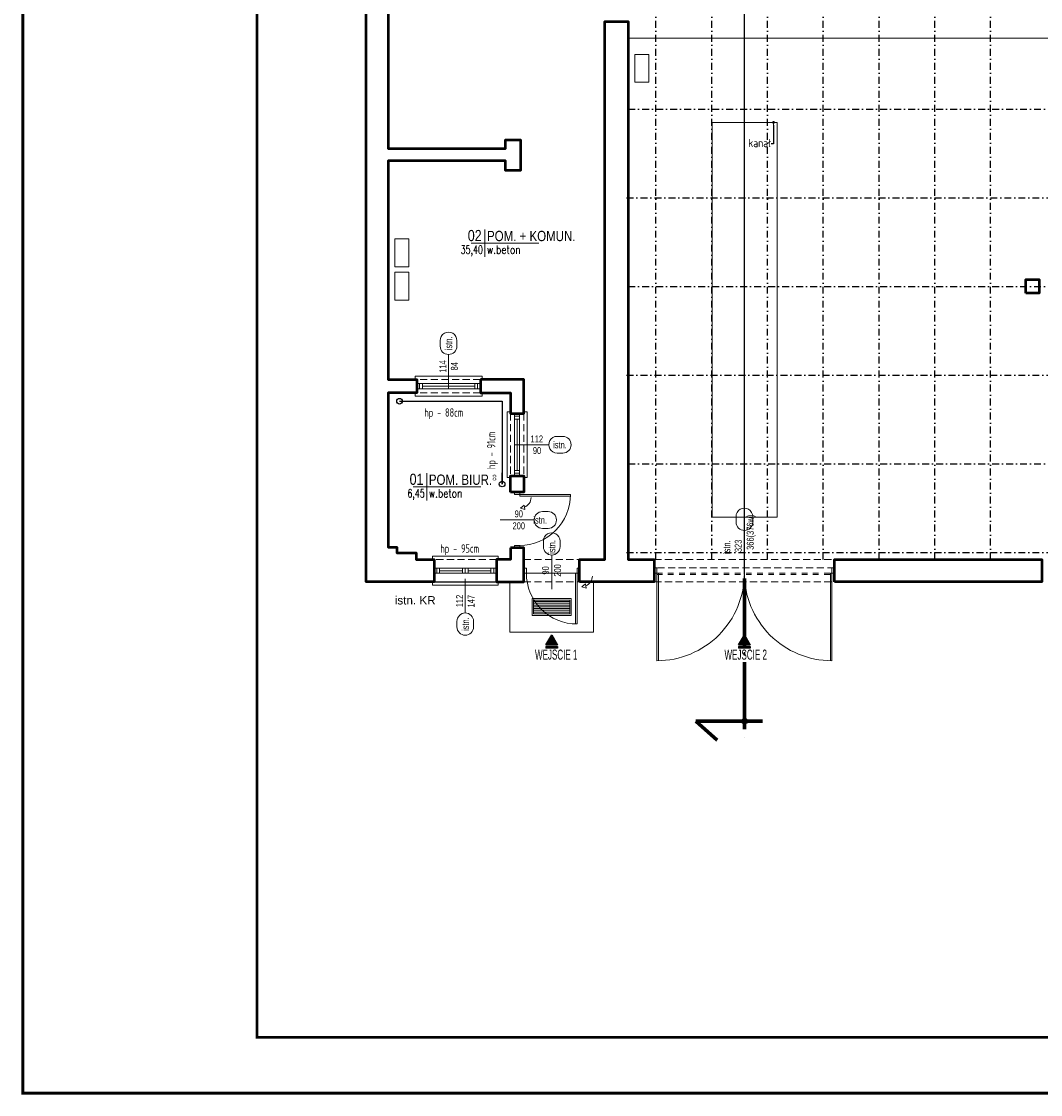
# Model space of a CAD drawing. Header units: centimetres. Extents: x -2715 to 104803, y -2927 to 32152.
# Tile 1 of 72: x 80598 to 82425, y -1408 to 516. Entities that reach past the tile are written whole.
import ezdxf
from ezdxf import colors
from ezdxf.entities.mleader import LeaderData, LeaderLine
from ezdxf.enums import TextEntityAlignment as Align
from ezdxf.lldxf.tags import DXFTag
from ezdxf.math import Vec2, Vec3

# ---------------------------------------------------------------- set-up
doc = ezdxf.new("R2010")
doc.units = ezdxf.units.CM
doc.header["$MEASUREMENT"] = 0
for name, pattern in [('ACAD_ISO04W100', [30, 24, -3, 0, -3]), ('ArcadiaLine12069523096232300848', [20, 10, -10]), ('DASHDOT2', [0.5, 0.25, -0.125, 0, -0.125]), ('HIDDENX2', [19.05, 12.7, -6.35])]:
    doc.linetypes.add(name, pattern=pattern)
for name, color, linetype, lineweight in [('0_TXT', 252, 'Continuous', 15), ('0_TXT niewidoczne', 252, 'Continuous', 15), ('1_ doors', 252, 'Continuous', 15), ('1_ hatch', 252, 'Continuous', 9), ('1_ projection', 252, 'HIDDENX2', 5), ('1_ przerywana  S_CONSTRUCTION', 252, 'DASHDOT2', 25), ('1_ view 1', 252, 'Continuous', 15), ('1_ view 2', 252, 'Continuous', 13), ('1_ wall STRUCT', 252, 'Continuous', 50), ('1_ windows', 252, 'Continuous', 15), ('1_doors description proj.', 252, 'Continuous', 15), ('2_ doors description proj.', 252, 'Continuous', 15), ('2_ windows description proj.', 252, 'Continuous', 15), ('3_ PPOŻ  opisy', 252, 'Continuous', 18), ('A_szpilki okna', 252, 'Continuous', 13), ('przekroj projektowany', 10, 'ACAD_ISO04W100', 70)]:
    doc.layers.add(name, color=color, linetype=linetype, lineweight=lineweight)
for name, color, linetype in [('1_ dach - osie', 252, 'DASHDOT'), ('3_KRATA_okno istn.', 252, 'ZIGZAG'), ('4_INST._co', 252, 'Continuous'), ('DIM', 7, 'Continuous')]:
    doc.layers.add(name, color=color, linetype=linetype)
doc.styles.add('BIKTS', font='bikromsw.shx', dxfattribs={"width": 0.85})
doc.styles.add('H_POM', font='ARIALN.TTF', dxfattribs={"width": 0.7, "height": 18})
doc.styles.add('TXT1', font='simplex.shx', dxfattribs={"width": 0.8})
doc.styles.add('TXT3', font='geniso.shx', dxfattribs={"width": 0.75})
doc.styles.add('TXT_D', font='arial.ttf')
doc.styles.add('TXT_M', font='romans.shx', dxfattribs={"width": 0.75, "oblique": 15})
doc.styles.add('TXT_S', font='romand.shx')
tags = doc.linetypes.add('DASHDOT', pattern=[20, 10, -5, 0, -5]).pattern_tags.tags
tags[10:11] = [DXFTag(74, 4), DXFTag(75, 0), DXFTag(340, '0'), DXFTag(46, 0.0), DXFTag(50, 0.0), DXFTag(44, 0.0), DXFTag(45, 0.0)]
tags[8:9] = [DXFTag(74, 4), DXFTag(75, 0), DXFTag(340, '0'), DXFTag(46, 0.0), DXFTag(50, 0.0), DXFTag(44, 0.0), DXFTag(45, 0.0)]
tags[6:7] = [DXFTag(74, 4), DXFTag(75, 0), DXFTag(340, '0'), DXFTag(46, 0.0), DXFTag(50, 0.0), DXFTag(44, 0.0), DXFTag(45, 0.0)]
tags[4:5] = [DXFTag(74, 4), DXFTag(75, 0), DXFTag(340, '0'), DXFTag(46, 0.0), DXFTag(50, 0.0), DXFTag(44, 0.0), DXFTag(45, 0.0)]
doc.linetypes.add('TRACKS', pattern='A,0.15,[130,IS_LineDef.shx,S=0.25,R=0,X=0,Y=0],0.15', length=0.3)
doc.linetypes.add('ZIGZAG', pattern='A,0.0001,-0.2,[131,IS_LineDef.shx,S=0.2,R=0,X=-0.2,Y=0],-0.4,[131,IS_LineDef.shx,S=0.2,R=180,X=0.2,Y=0],-0.2', length=0.8001)

# ---------------------------------------------------------------- blocks, each defined once
blk = doc.blocks.new('VFDGFHGF')
at = {"color": 7}
for points in [[(67888.9, -1370.5), (67891.9, -1370.5), (67891.9, -1364.5), (67773.9, -1364.5), (67773.9, -1367.5), (67773.9, -1370.5), (67776.9, -1370.5)], [(67888.9, -1410.5), (67891.9, -1410.5), (67891.9, -1416.5), (67773.9, -1416.5), (67773.9, -1416.5), (67773.9, -1410.5), (67776.9, -1410.5)]]:
    blk.add_lwpolyline(points, dxfattribs=at)
at = {"color": 253, "linetype": 'HIDDENX2'}
for points in [[(67888.9, -1370.5), (67776.9, -1370.5)], [(67888.9, -1410.5), (67776.9, -1410.5)]]:
    blk.add_lwpolyline(points, dxfattribs=at)
for points in [[(67781.9, -1395), (67776.9, -1395), (67776.9, -1386), (67781.9, -1386), (67781.9, -1395)], [(67827.9, -1386), (67781.9, -1386)], [(67786.9, -1395), (67781.9, -1395), (67781.9, -1386), (67786.9, -1386), (67786.9, -1395)], [(67827.9, -1395), (67781.9, -1395)], [(67827.9, -1390.5), (67786.9, -1390.5)], [(67832.9, -1395), (67827.9, -1395), (67827.9, -1386), (67832.9, -1386), (67832.9, -1395)], [(67837.9, -1395), (67832.9, -1395), (67832.9, -1386), (67837.9, -1386), (67837.9, -1395)], [(67883.9, -1386), (67837.9, -1386)], [(67878.9, -1390.5), (67837.9, -1390.5)], [(67883.9, -1395), (67837.9, -1395)], [(67883.9, -1395), (67878.9, -1395), (67878.9, -1386), (67883.9, -1386), (67883.9, -1395)], [(67888.9, -1395), (67883.9, -1395), (67883.9, -1386), (67888.9, -1386), (67888.9, -1395)]]:
    blk.add_lwpolyline(points)
blk = doc.blocks.new('IKUKIUOLIU')
at = {"color": 7}
for points in [[(114, 0), (117, 0), (117, 6), (-3, 6), (-3, 3), (-3, 0), (0, 0)], [(114, -24), (117, -24), (117, -30), (-3, -30), (-3, -27), (-3, -24), (0, -24)]]:
    blk.add_lwpolyline(points, dxfattribs=at)
at = {"color": 253, "linetype": 'HIDDENX2'}
for points in [[(114, 0), (0, 0)], [(114, -24), (0, -24)]]:
    blk.add_lwpolyline(points, dxfattribs=at)
for points in [[(5, -7.5), (0, -7.5), (0, -16.5), (5, -16.5), (5, -7.5)], [(52, -7.5), (5, -7.5)], [(10, -7.5), (5, -7.5), (5, -16.5), (10, -16.5), (10, -7.5)], [(52, -16.5), (5, -16.5)], [(57, -12), (10, -12)], [(109, -7.5), (52, -7.5)], [(109, -16.5), (52, -16.5)], [(104, -12), (57, -12)], [(109, -7.5), (104, -7.5), (104, -16.5), (109, -16.5), (109, -7.5)], [(114, -7.5), (109, -7.5), (109, -16.5), (114, -16.5), (114, -7.5)]]:
    blk.add_lwpolyline(points)
blk = doc.blocks.new('HGFJNHGJHGJ')
at = {"color": 7}
for points in [[(0, 0), (0, 3), (-6, 3), (-6, -115), (-3, -115), (0, -115), (0, -112)], [(24, 0), (24, 3), (30, 3), (30, -115), (27, -115), (24, -115), (24, -112)]]:
    blk.add_lwpolyline(points, dxfattribs=at)
for points in [[(7.5, 0), (7.5, -5), (16.5, -5), (16.5, 0), (7.5, 0)], [(7.5, -5), (7.5, -51)], [(7.5, -5), (7.5, -10), (16.5, -10), (16.5, -5), (7.5, -5)], [(12, -10), (12, -51)], [(16.5, -5), (16.5, -51)], [(7.5, -51), (7.5, -107)], [(12, -51), (12, -102)], [(16.5, -51), (16.5, -107)], [(7.5, -102), (7.5, -107), (16.5, -107), (16.5, -102), (7.5, -102)], [(7.5, -107), (7.5, -112), (16.5, -112), (16.5, -107), (7.5, -107)]]:
    blk.add_lwpolyline(points)
at = {"color": 253, "linetype": 'HIDDENX2'}
for points in [[(24, 0), (24, -112)], [(0, 0), (0, -112)]]:
    blk.add_lwpolyline(points, dxfattribs=at)
blk = doc.blocks.new('A$C772F0A73')
for p, q in [((0, 0), (0, -4.5)), ((9.1, -4.5), (9.1, 0)), ((0, -4.5), (-90.9, -4.5)), ((0, -7.3), (-90.9, -7.3)), ((0, -4.5), (9.1, -4.5)), ((0, -95.5), (0, -100)), ((9.1, -95.5), (0, -95.5)), ((9.1, -100), (9.1, -95.5))]:
    blk.add_line(p, q)
for points in [[(0, 0), (9.1, 0), (9.1, -4.5), (0, -4.5)], [(0, -95.5), (9.1, -95.5), (9.1, -100), (0, -100)]]:
    blk.add_lwpolyline(points, close=True)
for points in [[(0, -4.5), (0, -7.3)], [(3.2, -50), (4.2, -50)]]:
    blk.add_lwpolyline(points)
at = {"extrusion": (0, 0, -1)}
blk.add_ellipse((0, -4.5), major_axis=(64.3, 64.3), ratio=0.999944, start_param=2.356194, end_param=3.926991, dxfattribs=at)
blk = doc.blocks.new('strzałka samozamykacz')
for p, q in [((-12.6, 13.8), (-11, 21.5)), ((-19.1, 19.1), (-12.6, 13.8))]:
    blk.add_line(p, q)
blk.add_lwpolyline([(-19.1, 19.1), (-11, 21.5)])
blk.add_arc((-19.1, 0), 19.1, 0, 67.4994)
blk = doc.blocks.new('Spilka_okno_pod')
blk.add_line((0, -61.1), (0, 0))
blk.add_lwpolyline([(15, -76.1, 1), (-15, -76.1), (-15, -86.1, 1), (15, -86.1)], format="xyb", close=True)
at = {"style": 'BIKTS', "width": 0.8}
blk.add_attdef('SZEROK', text='', height=8, rotation=90, dxfattribs=at).set_placement((-4.4, -33.5), align=Align.CENTER)
blk.add_attdef('WYSOK', text='', height=8, rotation=90, dxfattribs=at).set_placement((4.7, -33.5), align=Align.TOP_CENTER)
blk.add_attdef('OZN', text='', height=8, rotation=90, dxfattribs=at).set_placement((0, -81.1), align=Align.MIDDLE)
blk = doc.blocks.new('fdgfdhgfhgj')
at = {"linetype": 'TRACKS', "ltscale": 10}
blk.add_lwpolyline([(-0.1, 0), (183.9, 0), (183.9, -148.5)], dxfattribs=at)
blk.add_lwpolyline([(183.9, -148.5), (183.9, -128.5)])
for centre in [(-0.1, 0), (183.9, -148.5)]:
    blk.add_circle(centre, 5)
at = {"style": 'BIKTS', "width": 0.8}
blk.add_attdef('W', text='', height=8, rotation=90, dxfattribs=at).set_placement((165.3, -136.9), align=Align.TOP_CENTER)
blk = doc.blocks.new('bgfnbhgnmbmnbmv')
for p, q in [((-157, 0), (-161.5, 0)), ((-157, 0), (-157, -157.2)), ((-154.2, 0), (-154.2, -157.2)), ((154.2, 0), (154.2, -157.2)), ((157, 0), (157, 9.1)), ((157, 9.1), (161.5, 9.1)), ((157, 0), (157, -157.2))]:
    blk.add_line(p, q)
for points in [[(-157, 0), (-157, 9.1), (-161.5, 9.1), (-161.5, 0)], [(161.5, 0), (161.5, 9.1), (157, 9.1), (157, 0)]]:
    blk.add_lwpolyline(points, close=True)
for points in [[(-154.2, 0), (-157, 0)], [(157, 0), (154.2, 0)], [(157, 0), (154.2, 0)]]:
    blk.add_lwpolyline(points)
at = {"linetype": 'ArcadiaLine12069523096232300848'}
for points in [[(-157, 0), (154.2, 0)], [(-157, -2.7), (154.2, -2.7)]]:
    blk.add_lwpolyline(points, dxfattribs=at)
for centre, start, end in [((-156.8, -0.4), 269.9445, 0.1515), ((156.8, -0.4), 179.8485, 270.0555)]:
    blk.add_arc(centre, 156.8, start, end)
blk = doc.blocks.new('gfdhgfdhgfhg')
at = {"layer": '1_ hatch'}
h = blk.add_hatch(dxfattribs=at)
h.set_pattern_fill('ANSI31', color=256, scale=25, angle=315)
h.set_pattern_definition([(360, (-67.5, -2.5), (8e-16, 3.125), [])])
h.paths.add_polyline_path([(-67.5, -27.5), (-2.5, -27.5), (-2.5, -2.5), (-67.5, -2.5)])
at = {"layer": '1_ view 2'}
for points in [[(-70, -30), (0, -30), (0, 0), (-70, 0)], [(-67.5, -27.5), (-2.5, -27.5), (-2.5, -2.5), (-67.5, -2.5)]]:
    blk.add_lwpolyline(points, close=True, dxfattribs=at)
blk = doc.blocks.new('GFHFGHGF')
at = {"linetype": 'Continuous'}
blk.add_hatch(color=256, dxfattribs=at).paths.add_polyline_path([(-10.4, -18), (0, 0), (10.4, -18)])
at = {"linetype": 'Continuous', "true_color": 0xc7c8ca}
for points in [[(-10.4, -18), (0, 0), (10.4, -18)], [(10.4, -23.9), (10.4, -21), (-10.4, -21), (-10.4, -23.9)]]:
    blk.add_hatch(color=9, dxfattribs=at).paths.add_polyline_path(points)
for p, q in [((10.4, -21), (-10.4, -21)), ((-10.4, -21), (-10.4, -23.9)), ((10.4, -23.9), (-10.4, -23.9)), ((10.4, -21), (10.4, -23.9))]:
    blk.add_line(p, q)
at = {"linetype": 'Continuous'}
blk.add_lwpolyline([(-10.4, -18), (0, 0), (10.4, -18)], close=True, dxfattribs=at)
blk.add_lwpolyline([(-10.4, -18), (0, 0), (10.4, -18)], close=True)
at = {"insert": (-30, -26.4), "char_height": 18, "width": 79.676, "attachment_point": 1, "style": 'H_POM'}
blk.add_mtext('WEJŚCIE 1', dxfattribs=at)
blk = doc.blocks.new('MET')
at = {"layer": '0_TXT niewidoczne'}
for p, q in [((0, -20), (0, 20)), ((-20, 0), (78.7, 0))]:
    blk.add_line(p, q, dxfattribs=at)
at = {"style": 'TXT_D', "width": 0.8, "flags": 4}
blk.add_attdef('NUMER', text='', height=15, dxfattribs=at).set_placement((-6.7, 3.8), align=Align.RIGHT)
blk.add_attdef('NAZWA', (4.1, 3.8), '', height=15, dxfattribs=at)
at = {"layer": '0_TXT niewidoczne', "style": 'TXT_M', "width": 0.8, "flags": 4}
blk.add_attdef('M2', text='', height=12, dxfattribs=at).set_placement((-6.1, -15.4), align=Align.RIGHT)
blk.add_attdef('POSADZKA', (4.1, -15.4), '', height=12, dxfattribs=at)
blk = doc.blocks.new('_DOT')
at = {"color": 0, "linetype": 'ByBlock'}
blk.add_line((-0.5, 0), (-1, 0), dxfattribs=at)
at = {"color": 0, "linetype": 'ByBlock', "const_width": 0.5}
blk.add_lwpolyline([(-0.25, 0, 1), (0.25, 0, 1)], format="xyb", close=True, dxfattribs=at)

msp = doc.modelspace()

# ---------------------------------------------------------------- hatches: boundary and pattern name
at = {"linetype": 'Continuous'}
msp.add_hatch(color=256, dxfattribs=at).paths.add_polyline_path([(81883.65, -602.08), (81894.05, -584.07), (81904.44, -602.08)])
at = {"linetype": 'Continuous', "true_color": 0xc7c8ca}
for points in [[(81883.65, -602.08), (81894.05, -584.07), (81904.44, -602.08)], [(81904.44, -607.96), (81904.44, -605.02), (81883.65, -605.02), (81883.65, -607.96)]]:
    msp.add_hatch(color=9, dxfattribs=at).paths.add_polyline_path(points)

# ---------------------------------------------------------------- linework, layer by layer
for p, q in [((81904.44, -605.02), (81883.65, -605.02)), ((81883.65, -605.02), (81883.65, -607.96)), ((81904.44, -607.96), (81883.65, -607.96)), ((81904.44, -605.02), (81904.44, -607.96))]:
    msp.add_line(p, q)
at = {"linetype": 'Continuous'}
msp.add_lwpolyline([(81883.65, -602.08), (81894.05, -584.07), (81904.44, -602.08)], close=True, dxfattribs=at)
msp.add_lwpolyline([(81883.65, -602.08), (81894.05, -584.07), (81904.44, -602.08)], close=True)
at = {"layer": '1_ dach - osie'}
msp.add_line((81894.55, -475.89), (81894.55, 1278.8), dxfattribs=at)
at = {"layer": '1_ projection'}
for points in [[(81498.55, -449.07), (81598.55, -449.07)], [(81732.55, -449.07), (82055.55, -449.07)], [(82055.55, -464.07), (81732.55, -464.07)], [(81498.55, -489.07), (81598.55, -489.07)], [(81732.55, -489.07), (82055.55, -489.07)]]:
    msp.add_lwpolyline(points, dxfattribs=at)
at = {"layer": '1_ przerywana  S_CONSTRUCTION', "ltscale": 50}
for points in [[(81735.55, -449.07), (81735.55, 681.93)], [(81835.55, -449.07), (81835.55, 681.93)], [(81935.55, -449.07), (81935.55, 681.93)], [(82035.55, -449.07), (82035.55, 681.93)], [(82135.55, -449.07), (82135.55, 681.93)], [(82235.55, -449.07), (82235.55, 681.93)], [(82335.55, -449.07), (82335.55, 681.93)], [(81682.55, 199.93), (84183.55, 199.93)], [(81685.55, 40.93), (84183.55, 40.93)], [(81682.55, -118.07), (84183.55, -118.07)], [(81685.55, -277.07), (84183.55, -277.07)], [(81682.55, -436.07), (84183.55, -436.07)]]:
    msp.add_lwpolyline(points, dxfattribs=at)
at = {"layer": '1_ przerywana  S_CONSTRUCTION', "color": 120, "ltscale": 50, "true_color": 0x00ffbf}
msp.add_lwpolyline([(81685.55, 358.93), (84183.55, 358.93)], dxfattribs=at)
at = {"layer": '1_ view 1'}
for points in [[(81685.55, 485.93), (84183.55, 485.93)], [(81836.55, 334.93), (81952.55, 334.93), (81952.55, -373.07), (81836.55, -373.07), (81836.55, 334.93)], [(81473.55, -489.07), (81473.55, -489.07), (81473.55, -579.07), (81598.55, -579.07), (81623.55, -579.07), (81623.55, -489.07)]]:
    msp.add_lwpolyline(points, dxfattribs=at)
at = {"layer": '1_ view 2'}
msp.add_lwpolyline([(81498.55, -473.62), (81598.55, -473.62)], dxfattribs=at)
at = {"layer": '1_ wall STRUCT'}
for points in [[(81255.55, 681.93), (81255.55, 287.93), (81465.55, 287.93), (81465.55, 303.93), (81492.55, 303.93), (81492.55, 248.93), (81465.55, 248.93), (81465.55, 265.93), (81255.55, 265.93), (81255.55, -126.07), (81306.55, -126.07), (81306.55, -150.07), (81255.55, -150.07), (81255.55, -427.07), (81270.55, -427.07), (81270.55, -437.07), (81305.55, -437.07), (81305.55, -449.07), (81305.55, -449.07), (81337.55, -449.07), (81337.55, -489.07), (81215.55, -489.07), (81215.55, 1206.93)], [(81598.55, -489.07), (81598.55, -449.07), (81643.55, -449.07), (81643.55, 515.93), (81685.55, 515.93), (81685.55, -449.07), (81732.55, -449.07), (81732.55, -489.07), (81598.55, -489.07)], [(82398.55, 28.93), (82398.55, 52.93), (82422.55, 52.93), (82422.55, 28.93), (82398.55, 28.93)], [(81420.55, -126.07), (81420.55, -150.07), (81474.55, -150.07), (81474.55, -187.07), (81498.55, -187.07), (81498.55, -126.07), (81420.55, -126.07)], [(81474.55, -328.07), (81474.55, -299.07), (81498.55, -299.07), (81498.55, -328.07), (81474.55, -328.07)], [(81474.55, -428.07), (81474.55, -449.07), (81449.55, -449.07), (81449.55, -489.07), (81498.55, -489.07), (81498.55, -449.07), (81498.55, -428.07), (81474.55, -428.07)], [(82055.55, -489.07), (82055.55, -449.07), (82427.71, -449.07), (82427.71, -489.07), (82055.55, -489.07)]]:
    msp.add_lwpolyline(points, dxfattribs=at)
at = {"layer": '3_ PPOŻ  opisy', "linetype": 'Continuous', "lineweight": 20, "ltscale": 3}
for points in [[(81697.46, 406.98), (81697.46, 456.98), (81722.46, 456.98), (81722.46, 406.98), (81697.46, 406.98)], [(81267.37, 76.17), (81267.37, 126.17), (81292.37, 126.17), (81292.37, 76.17), (81267.37, 76.17)], [(81267.37, 16.17), (81267.37, 66.17), (81292.37, 66.17), (81292.37, 16.17), (81267.37, 16.17)]]:
    msp.add_lwpolyline(points, dxfattribs=at)
at = {"layer": '3_KRATA_okno istn.', "linetype": 'ZIGZAG', "ltscale": 15}
msp.add_lwpolyline([(81337.55, -489.07), (81449.55, -489.07)], dxfattribs=at)
at = {"layer": 'DIM'}
msp.add_circle((81894.55, -738.61), 5, dxfattribs=at)
msp.add_circle((81894.55, -738.61), 5, dxfattribs=at)
at = {"layer": 'przekroj projektowany', "ltscale": 5}
for p, q in [((81894.55, -482.87), (81894.55, -772.58)), ((81926.79, -738.61), (81806.7, -738.61)), ((81806.7, -738.61), (81845.19, -772.93))]:
    msp.add_line(p, q, dxfattribs=at)

# ---------------------------------------------------------------- block references
msp.add_blockref('GFHFGHGF', (81548.55, -584.07))
at = {"layer": '0_TXT'}
ref = msp.add_blockref('MET', (81428.85, 118.31), dxfattribs=dict(at, xscale=1.23, yscale=1.23, zscale=1.23, rotation=359.9999999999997))
ref.add_attrib('NUMER', '02', dxfattribs={"layer": '0', "height": 20, "style": 'TXT_D', "width": 0.8, "flags": 4}).set_placement((81422.89, 122), align=Align.RIGHT)
ref.add_attrib('NAZWA', 'POM. + KOMUN.', (81432.54, 122), dxfattribs={"layer": '0', "height": 18.45, "style": 'TXT_D', "width": 0.8, "flags": 4})
ref.add_attrib('M2', '35,40', dxfattribs={"layer": '0', "height": 14.76, "style": 'TXT_S', "width": 0.7, "flags": 4}).set_placement((81425.16, 99.42), align=Align.RIGHT)
ref.add_attrib('POSADZKA', 'w.beton', (81432.54, 99.42), dxfattribs={"layer": '0', "height": 14.76, "style": 'TXT_S', "width": 0.8, "flags": 4})
ref = msp.add_blockref('MET', (81324.54, -318.7), dxfattribs=dict(at, xscale=1.23, yscale=1.23, zscale=1.23, rotation=359.9999999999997))
ref.add_attrib('NUMER', '01', dxfattribs={"layer": '0', "height": 20, "style": 'TXT_D', "width": 0.8, "flags": 4}).set_placement((81318.57, -315.01), align=Align.RIGHT)
ref.add_attrib('NAZWA', 'POM. BIUR. ', (81328.23, -315.01), dxfattribs={"layer": '0', "height": 18.45, "style": 'TXT_D', "width": 0.8, "flags": 4})
ref.add_attrib('M2', '6,45', dxfattribs={"layer": '0', "height": 14.76, "style": 'TXT_S', "width": 0.7, "flags": 4}).set_placement((81320.85, -337.59), align=Align.RIGHT)
ref.add_attrib('POSADZKA', 'w.beton', (81328.23, -337.59), dxfattribs={"layer": '0', "height": 14.76, "style": 'TXT_S', "width": 0.8, "flags": 4})
at = {"layer": '1_ doors', "xscale": -1}
msp.add_blockref('A$C772F0A73', (81491.09, -328.07), dxfattribs=at)
for name, p, rotation in [('strzałka samozamykacz', (81511.48, -337.62), 180), ('A$C772F0A73', (81598.55, -473.62), 270), ('strzałka samozamykacz', (81621.48, -478.62), 180)]:
    msp.add_blockref(name, p, dxfattribs=dict(at, rotation=rotation))
at = {"layer": '1_ doors'}
msp.add_blockref('bgfnbhgnmbmnbmv', (81894.05, -473.16), dxfattribs=at)
at = {"layer": '1_ view 2'}
msp.add_blockref('gfdhgfdhgfhg', (81583.55, -519.07), dxfattribs=at)
at = {"layer": '1_ windows'}
for name, p in [('IKUKIUOLIU', (81306.55, -126.07)), ('HGFJNHGJHGJ', (81474.55, -187.07)), ('VFDGFHGF', (13560.66, 921.42))]:
    msp.add_blockref(name, p, dxfattribs=at)
at = {"layer": '1_doors description proj.'}
ref = msp.add_blockref('Spilka_okno_pod', (81456.01, -378.07), dxfattribs=dict(at, rotation=89.99999999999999))
ref.add_attrib('WYSOK', '200', dxfattribs={"layer": 'A_szpilki okna', "color": 7, "height": 12.5, "rotation": 359.99999, "style": 'BIKTS', "width": 0.8}).set_placement((81489.49, -382.32), align=Align.TOP_CENTER)
ref.add_attrib('SZEROK', '90', dxfattribs={"layer": 'A_szpilki okna', "color": 7, "height": 12.5, "rotation": 359.99999, "style": 'BIKTS', "width": 0.8}).set_placement((81489.49, -373.32), align=Align.CENTER)
ref.add_attrib('OZN', 'istn.', dxfattribs={"layer": 'A_szpilki okna', "color": 7, "height": 12.5, "rotation": 359.99999, "style": 'BIKTS', "width": 0.8}).set_placement((81527.84, -378.07), align=Align.MIDDLE)
ref = msp.add_blockref('Spilka_okno_pod', (81894.05, -457.98), dxfattribs=dict(at, rotation=179.9999999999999))
ref.add_attrib('WYSOK', '366(376w)', dxfattribs={"layer": 'A_szpilki okna', "color": 7, "height": 12.5, "rotation": 89.99999, "style": 'BIKTS', "width": 0.8}).set_placement((81898.3, -400), align=Align.TOP_CENTER)
ref.add_attrib('SZEROK', '323', dxfattribs={"layer": 'A_szpilki okna', "color": 7, "height": 12.5, "rotation": 89.99999, "style": 'BIKTS', "width": 0.8}).set_placement((81889.3, -424.5), align=Align.CENTER)
ref.add_attrib('OZN', 'istn.', dxfattribs={"layer": 'A_szpilki okna', "color": 7, "height": 12.5, "rotation": 89.99999, "style": 'BIKTS', "width": 0.8}).set_placement((81862.11, -426.84), align=Align.MIDDLE)
ref = msp.add_blockref('Spilka_okno_pod', (81548.55, -501.99), dxfattribs=dict(at, rotation=179.9999999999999))
ref.add_attrib('WYSOK', '200', dxfattribs={"layer": 'A_szpilki okna', "color": 7, "height": 12.5, "rotation": 89.99999, "style": 'BIKTS', "width": 0.8}).set_placement((81552.8, -468.51), align=Align.TOP_CENTER)
ref.add_attrib('SZEROK', '90', dxfattribs={"layer": 'A_szpilki okna', "color": 7, "height": 12.5, "rotation": 89.99999, "style": 'BIKTS', "width": 0.8}).set_placement((81543.8, -468.51), align=Align.CENTER)
ref.add_attrib('OZN', 'istn.', dxfattribs={"layer": 'A_szpilki okna', "color": 7, "height": 12.5, "rotation": 89.99999, "style": 'BIKTS', "width": 0.8}).set_placement((81548.55, -426.47), align=Align.MIDDLE)
at = {"layer": '2_ windows description proj.'}
ref = msp.add_blockref('Spilka_okno_pod', (81363.55, -142.36), dxfattribs=dict(at, rotation=179.9999366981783))
ref.add_attrib('WYSOK', '84', dxfattribs={"layer": 'A_szpilki okna', "color": 7, "height": 12.5, "rotation": 89.99994, "style": 'BIKTS', "width": 0.8}).set_placement((81367.74, -102.4), align=Align.TOP_CENTER)
ref.add_attrib('SZEROK', '114', dxfattribs={"layer": 'A_szpilki okna', "color": 7, "height": 12.5, "rotation": 89.99994, "style": 'BIKTS', "width": 0.8}).set_placement((81359.49, -102.79), align=Align.CENTER)
ref.add_attrib('OZN', 'istn.', dxfattribs={"layer": 'A_szpilki okna', "color": 7, "height": 12.5, "rotation": 89.99994, "style": 'BIKTS', "width": 0.8}).set_placement((81363.55, -61.29), align=Align.MIDDLE)
ref = msp.add_blockref('Spilka_okno_pod', (81482.25, -243.07), dxfattribs=dict(at, rotation=89.99990261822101))
ref.add_attrib('WYSOK', '90', dxfattribs={"layer": 'A_szpilki okna', "color": 7, "height": 12.5, "rotation": 359.9999, "style": 'BIKTS', "width": 0.8}).set_placement((81522.21, -247.27), align=Align.TOP_CENTER)
ref.add_attrib('SZEROK', '112', dxfattribs={"layer": 'A_szpilki okna', "color": 7, "height": 12.5, "rotation": 359.9999, "style": 'BIKTS', "width": 0.8}).set_placement((81521.83, -239.02), align=Align.CENTER)
ref.add_attrib('OZN', 'istn.', dxfattribs={"layer": 'A_szpilki okna', "color": 7, "height": 12.5, "rotation": 359.9999, "style": 'BIKTS', "width": 0.8}).set_placement((81563.33, -243.07), align=Align.MIDDLE)
ref = msp.add_blockref('Spilka_okno_pod', (81393.55, -483.71), dxfattribs=dict(at, xscale=-1))
ref.add_attrib('WYSOK', '147', dxfattribs={"layer": 'A_szpilki okna', "color": 7, "height": 12.5, "rotation": 90, "style": 'BIKTS', "width": 0.8}).set_placement((81397.74, -523.67), align=Align.TOP_CENTER)
ref.add_attrib('SZEROK', '112', dxfattribs={"layer": 'A_szpilki okna', "color": 7, "height": 12.5, "rotation": 90, "style": 'BIKTS', "width": 0.8}).set_placement((81389.49, -523.29), align=Align.CENTER)
ref.add_attrib('OZN', 'istn.', dxfattribs={"layer": 'A_szpilki okna', "color": 7, "height": 12.5, "rotation": 90, "style": 'BIKTS', "width": 0.8}).set_placement((81393.55, -564.78), align=Align.MIDDLE)
at = {"layer": '4_INST._co'}
msp.add_blockref('fdgfdhgfhgj', (81275.68, -165.07), dxfattribs=at).add_auto_attribs({'W': 'co'})

# ---------------------------------------------------------------- texts
at = {"insert": (81858.35, -610.47), "char_height": 18, "width": 79.6756, "attachment_point": 1, "style": 'H_POM'}
msp.add_mtext('WEJŚCIE 2', dxfattribs=at)
at = {"layer": '0_TXT', "insert": (81267.06, -514.53), "char_height": 15, "width": 75.0214, "attachment_point": 1, "style": 'TXT_D', "bg_fill": 3, "box_fill_scale": 1, "bg_fill_color": 256, "bg_fill_transparency": 0}
msp.add_mtext('istn. KR', dxfattribs=at)
at = {"layer": '2_ doors description proj.', "char_height": 15, "attachment_point": 7, "line_spacing_factor": 0.814815, "style": 'TXT3'}
for s, insert in [('{\\W0.65;hp - 88cm}', (81320.04, -197.33)), ('{\\W0.65;hp - 95cm}', (81348.77, -441.18))]:
    msp.add_mtext(s, dxfattribs=dict(at, insert=insert))
at = {"layer": '2_ doors description proj.', "insert": (81452.07, -286.86), "char_height": 15, "attachment_point": 7, "rotation": 90, "line_spacing_factor": 0.814815, "style": 'TXT3'}
msp.add_mtext('{\\W0.65;hp - 91cm}', dxfattribs=at)

# ---------------------------------------------------------------- leaders
at = {"layer": '0_TXT'}
ml = msp.add_multileader_mtext('Standard', dxfattribs=at)
ml.set_content('kanał  ', style='TXT1')
ml.set_leader_properties()
ml.set_arrow_properties(name='DOT')
ml.build(insert=Vec2(0, 0))
ml.multileader.update_dxf_attribs({"dogleg_length": 4.23, "arrow_head_size": 5})
ctx = ml.context
ctx.base_point, ctx.char_height, ctx.arrow_head_size, ctx.landing_gap_size, ctx.plane_origin = Vec3(81895.06, 296.48), 15, 5, 0.09, Vec3(81946.33, 334.93)
ctx.text_align_type, ctx.attachment_type = 2, 2
notes = []
notes.append((ctx, [(0, (1, 1, 0), (81946.33, 296.48), (-1, 0), 4.23, [(0, [(81946.33, 334.93)], 0, [])])]))
ctx.mtext.insert, ctx.mtext.alignment, ctx.mtext.flow_direction = Vec3(81942, 305.48), 3, 5
for ctx, leaders in notes:
    for number, flags, end, landing, length, lines in leaders:
        leader = LeaderData()
        leader.index, (leader.has_last_leader_line, leader.has_dogleg_vector, leader.attachment_direction) = number, flags
        leader.last_leader_point, leader.dogleg_vector, leader.dogleg_length = Vec3(end), Vec3(landing), length
        for number, points, colour, breaks in lines:
            line = LeaderLine()
            line.index, line.vertices, line.color, line.breaks = number, Vec3.list(points), colors.encode_raw_color(colour), breaks
            leader.lines.append(line)
        ctx.leaders.append(leader)

# ---------------------------------------------------------------- next in the draw order: linework, layer by layer
at = {"lineweight": 50, "const_width": 5}
msp.add_lwpolyline([(80600.17, -1405.86), (80600.17, 1564.14), (84800.17, 1564.14), (84800.17, -1405.86), (80600.17, -1405.86)], dxfattribs=at)
at = {"lineweight": 50}
msp.add_lwpolyline([(81020.17, -1305.86, 5, 5, 0), (81020.17, 1464.14, 5, 5, 0), (84700.17, 1464.14, 5, 5, 0), (84700.17, -1305.86, 5, 5, 0)], format="xyseb", close=True, dxfattribs=at)

doc.saveas('drawing.dxf')
